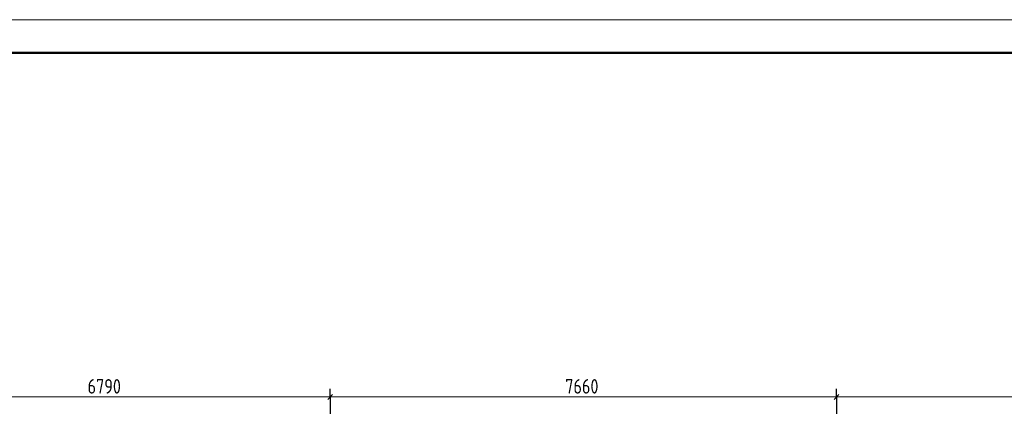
# Model space of a CAD drawing. Header units: millimetres. Extents: x 0 to 61017, y 0 to 42000.
# Tile 9 of 21: x 9194 to 24087, y 36159 to 42000. Entities that reach past the tile are written whole.
import ezdxf

# ---------------------------------------------------------------- set-up
doc = ezdxf.new("R2010")
doc.units = ezdxf.units.MM
doc.layers.add('Standard', color=7, linetype='Continuous', lineweight=25)
doc.styles.add('GOST 2.304-81', font='txt')

msp = doc.modelspace()

# ---------------------------------------------------------------- linework, layer by layer
at = {"layer": 'Standard', "color": 251, "linetype": 'Continuous', "lineweight": -3, "true_color": 0x656565, "transparency": 33554687}
for p, q in [((13890, 36300), (13890, 36425)), ((21550, 36300), (21550, 36425)), ((13890, 36300), (13890, 36175)), ((13890, 36300), (13890, 34650)), ((21550, 36300), (21550, 36175)), ((21550, 36300), (21550, 34650))]:
    msp.add_line(p, q, dxfattribs=at)
at = {"layer": 'Standard', "color": 7, "linetype": 'Continuous', "lineweight": 13, "transparency": 33554687}
for p, q in [((7100, 36300), (13890, 36300)), ((13890, 36300), (21550, 36300)), ((21550, 36300), (34930, 36300))]:
    msp.add_line(p, q, dxfattribs=at)
at = {"layer": 'Standard', "color": 7, "linetype": 'Continuous', "lineweight": 25, "transparency": 33554687}
for p, q in [((13853, 36262), (13927, 36338)), ((21512, 36262), (21587, 36338))]:
    msp.add_line(p, q, dxfattribs=at)
at = {"layer": 'Standard', "color": 7, "linetype": 'Continuous', "lineweight": 13, "transparency": 33554687}
msp.add_lwpolyline([(0, 0), (59400, 0), (59400, 42000), (0, 42000), (0, 0)], close=True, dxfattribs=at)
at = {"layer": 'Standard', "color": 7, "linetype": 'Continuous', "lineweight": 50, "transparency": 33554687}
msp.add_lwpolyline([(2000, 41500), (58900, 41500), (58900, 500), (2000, 500), (2000, 41500)], close=True, dxfattribs=at)

# ---------------------------------------------------------------- texts
at = {"layer": 'Standard', "color": 7, "linetype": 'Continuous', "lineweight": 25, "transparency": 33554687, "char_height": 220, "attachment_point": 7, "style": 'GOST 2.304-81'}
for s, insert, width in [('6790', (10221, 36350), 672.62), ('7660', (17446, 36350), 672.63)]:
    msp.add_mtext(s, dxfattribs=dict(at, insert=insert, width=width))

doc.saveas('drawing.dxf')
